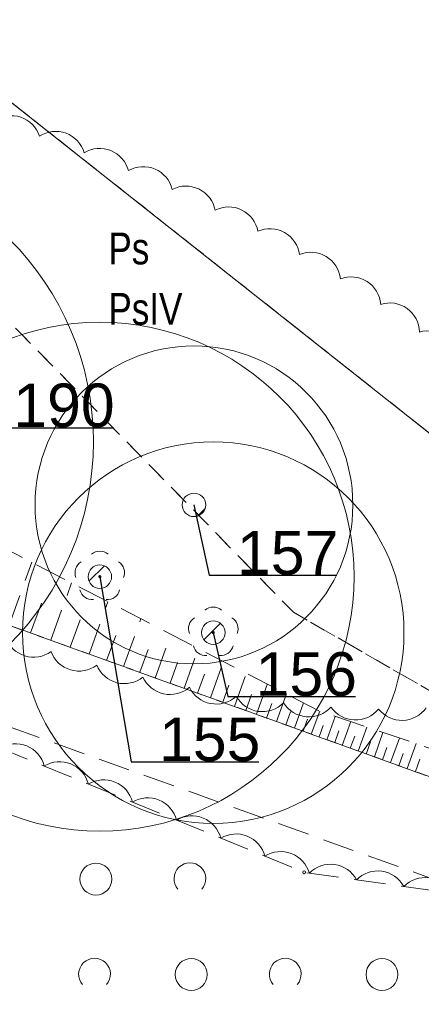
# Model space of a CAD drawing. Header units: metres. Extents: x 6540907 to 6541833, y 5893434 to 5894895.
# Tile 153 of 256: x 6541498 to 6541511, y 5893604 to 5893635. Entities that reach past the tile are written whole.
import ezdxf
from ezdxf import colors
from ezdxf.entities.mleader import LeaderData, LeaderLine
from ezdxf.enums import TextEntityAlignment as Align
from ezdxf.math import Vec2, Vec3

# ---------------------------------------------------------------- set-up
doc = ezdxf.new("R2010")
doc.units = ezdxf.units.M
doc.header["$MEASUREMENT"] = 0
for name, pattern in [('1.0_0.5', [1.5, 1, -0.5]), ('219-500', [0, 0]), ('egug-500', [1, 0.5, -0.5])]:
    doc.linetypes.add(name, pattern=pattern)
doc.layers.get('0').update_dxf_attribs({"color": 2, "linetype": 'CONTINUOUS', "lineweight": 5})
for name, color, linetype, lineweight in [('140-Punkty robocze', 251, 'CONTINUOUS', 9), ('209-oznaczenie konturu klasyfikacyjnego', 251, 'CONTINUOUS', 9), ('210-oznaczenie konturu użytku gruntowego', 251, 'CONTINUOUS', 9), ('218-kontur użytku gruntowego', 251, 'CONTINUOUS', 9), ('219-działka ewidencyjna', 152, 'CONTINUOUS', 18), ('chodnik', 251, 'CONTINUOUS', 9), ('drzewo liściaste', 251, 'CONTINUOUS', 9), ('skarpa nieumocniona', 251, 'CONTINUOUS', 9), ('z_g_TOPOLE_e2', 30, 'CONTINUOUS', 20), ('z_i_drzewa_opis', 7, 'CONTINUOUS', 25), ('zadrzewienie  zakrzewienie', 252, 'CONTINUOUS', 15)]:
    doc.layers.add(name, color=color, linetype=linetype, lineweight=lineweight)
doc.layers.add('z_i_masywy_grupy', color=7, linetype='CONTINUOUS', lineweight=13, true_color=0x7f926c)
doc.styles.add('Opisowy', font='arial.ttf')
doc.styles.get("Standard").update_dxf_attribs({"font": 'Arial', "width": 0.75})

# ---------------------------------------------------------------- blocks, each defined once
blk = doc.blocks.new('OTZK1')
at = {"color": 0, "linetype": 'Continuous'}
blk.add_circle((0, 0), 0.5, dxfattribs=at)
blk = doc.blocks.new('OTZK2')
at = {"color": 0, "linetype": 'Continuous'}
blk.add_arc((0, 0), 0.5, 318.85, 221.162, dxfattribs=at)
blk = doc.blocks.new('OP021')
at = {"linetype": 'Continuous', "lineweight": 13}
h = blk.add_hatch(color=0, dxfattribs=at)
edge = h.paths.add_edge_path()
edge.add_arc((0, 0), 0.05, 0, 360)
at = {"color": 0, "linetype": 'Continuous', "lineweight": 13}
for centre, start, end in [((0, 0.4), 49.272, 130.728), ((-0.38, 0.124), 121.308, 202.548), ((0.38, 0.124), 337.452, 58.692), ((-0.235, -0.324), 193.221, 274.871), ((0.235, -0.324), 265.129, 346.7789999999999)]:
    blk.add_arc(centre, 0.4, start, end, dxfattribs=at)
blk = doc.blocks.new('PIKIETA')
at = {"color": 0}
blk.add_circle((0, 0), 0.045, dxfattribs=at)
blk = doc.blocks.new('_None')
blk = doc.blocks.new('punkt')
h = blk.add_hatch()
h.set_pattern_fill('ANSI32', color=256, scale=0.2)
h.set_pattern_definition([(45, (-4781848.87, -5644337.08), (-1.347038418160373, 1.347038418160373), []), (45, (-4781847.971974, -5644337.08), (-1.347038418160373, 1.347038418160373), [])])
edge = h.paths.add_edge_path()
edge.add_arc((0, 0), 0.2429884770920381, 0, 360)
blk.add_circle((0, 0), 0.2429884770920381)

msp = doc.modelspace()

# ---------------------------------------------------------------- linework, layer by layer
at = {"layer": '218-kontur użytku gruntowego', "linetype": 'egug-500', "lineweight": 18, "flags": 128}
for points in [[(6541528.91, 5893607.30315408), (6541474.93, 5893649.98315408)], [(6541474.93, 5893649.98315408), (6541528.91, 5893607.30315408)], [(6541506.64, 5893615.89315408), (6541485.44, 5893637.573154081)], [(6541485.44, 5893637.573154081), (6541506.64, 5893615.89315408)], [(6541519.75, 5893608.35315408), (6541506.64, 5893615.89315408)], [(6541506.64, 5893615.89315408), (6541519.75, 5893608.35315408)]]:
    msp.add_lwpolyline(points, dxfattribs=at)
at = {"layer": '219-działka ewidencyjna', "linetype": '219-500', "lineweight": 18, "flags": 128}
msp.add_lwpolyline([(6541528.91, 5893607.30315408), (6541415.18, 5893697.22315408)], dxfattribs=at)
at = {"layer": 'chodnik', "linetype": '1.0_0.5', "lineweight": 18, "flags": 128}
msp.add_lwpolyline([(6541148.09, 5893710.203154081), (6541121.4, 5893696.703154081), (6541122.75, 5893694.81315408), (6541149.27, 5893707.44315408), (6541185.84, 5893721.06315408), (6541214.53, 5893724.55315408), (6541220.14, 5893724.06315408), (6541232.78, 5893720.54315408), (6541273.74, 5893698.72315408), (6541292.32, 5893691.73315408), (6541299.58, 5893690.08315408), (6541311.46, 5893689.823154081), (6541320.71, 5893691.52315408), (6541358.75, 5893703.01315408), (6541381.84, 5893702.76315408), (6541383.11, 5893702.283154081), (6541394.29, 5893699.46315408), (6541417.15, 5893690.50315408), (6541419.74, 5893688.413154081), (6541430.87, 5893678.663154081), (6541433.75, 5893676.30315408), (6541442.13, 5893664.703154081), (6541450.88, 5893651.85315408), (6541461.26, 5893638.50315408), (6541472.88, 5893627.113154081), (6541484.16, 5893618.953154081), (6541492.85, 5893614.033154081), (6541512, 5893607.15315408), (6541515.21, 5893606.55315408), (6541516.3, 5893609.15315408), (6541512.94, 5893609.993154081), (6541494.11, 5893616.77315408), (6541485.78, 5893621.47315408), (6541474.82, 5893629.413154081), (6541463.5, 5893640.50315408), (6541453.3, 5893653.613154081), (6541444.59, 5893666.42315408), (6541435.95, 5893678.38315408), (6541432.81, 5893680.953154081), (6541421.67, 5893690.71315408), (6541418.67, 5893693.12315408), (6541395.21, 5893702.323154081), (6541384.01, 5893705.14315408), (6541382.4, 5893705.76315408), (6541358.33, 5893706.01315408), (6541320.17, 5893694.50315408), (6541310.58, 5893692.44315408), (6541305.73, 5893692.42315408), (6541301.24, 5893692.62315408), (6541301.24, 5893692.62315408), (6541293.42, 5893694.87315408), (6541277.75, 5893700.703154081), (6541274.98, 5893701.48315408), (6541233.63, 5893723.15315408), (6541220.53, 5893727.12315408), (6541214.73, 5893727.19315408), (6541185.16, 5893724.01315408)], close=True, dxfattribs=at)
at = {"layer": 'skarpa nieumocniona', "linetype": '1.0_0.5', "lineweight": 18, "flags": 128}
msp.add_lwpolyline([(6541517.39, 5893609.43315408), (6541507.44, 5893612.79315408), (6541491.19, 5893621.19315408), (6541469.93, 5893638.493154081), (6541452.4, 5893659.06315408), (6541450.94, 5893660.63315408), (6541445.06, 5893666.23315408), (6541453.3, 5893653.613154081), (6541463.5, 5893640.50315408), (6541485.78, 5893621.47315408), (6541494.11, 5893616.77315408), (6541512.94, 5893609.993154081)], close=True, dxfattribs=at)
for points in [[(6541497.7, 5893615.48315408), (6541498.41, 5893617.46315408)], [(6541499.01, 5893615.01315408), (6541499.66, 5893616.81315408)], [(6541498.37, 5893615.243154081), (6541498.71, 5893616.18315408)], [(6541500.21, 5893614.573154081), (6541500.8, 5893616.22315408)], [(6541499.62, 5893614.79315408), (6541499.93, 5893615.65315408)], [(6541501.3, 5893614.18315408), (6541501.84, 5893615.69315408)], [(6541500.76, 5893614.37315408), (6541501.05, 5893615.163154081)], [(6541502.29, 5893613.823154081), (6541502.79, 5893615.203154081)], [(6541501.81, 5893614.00315408), (6541502.07, 5893614.72315408)], [(6541503.2, 5893613.50315408), (6541503.65, 5893614.75315408)], [(6541504.03, 5893613.203154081), (6541504.44, 5893614.34315408)], [(6541502.76, 5893613.663154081), (6541502.99, 5893614.31315408)], [(6541503.62, 5893613.34315408), (6541503.84, 5893613.94315408)], [(6541504.79, 5893612.93315408), (6541505.16, 5893613.97315408)], [(6541504.42, 5893613.06315408), (6541504.61, 5893613.60315408)], [(6541505.48, 5893612.68315408), (6541505.82, 5893613.63315408)], [(6541505.14, 5893612.80315408), (6541505.32, 5893613.30315408)], [(6541506.11, 5893612.453154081), (6541506.42, 5893613.323154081)], [(6541505.8, 5893612.56315408), (6541505.96, 5893613.02315408)], [(6541506.68, 5893612.243154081), (6541506.96, 5893613.04315408)], [(6541507.2, 5893612.06315408), (6541507.47, 5893612.783154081)], [(6541506.4, 5893612.35315408), (6541506.55, 5893612.76315408)], [(6541506.95, 5893612.15315408), (6541507.08, 5893612.533154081)], [(6541507.69, 5893611.88315408), (6541507.96, 5893612.613154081)], [(6541507.45, 5893611.97315408), (6541507.58, 5893612.33315408)], [(6541507.94, 5893611.79315408), (6541508.07, 5893612.163154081)], [(6541508.18, 5893611.703154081), (6541508.45, 5893612.453154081)], [(6541508.68, 5893611.52315408), (6541508.95, 5893612.283154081)], [(6541508.43, 5893611.613154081), (6541508.57, 5893611.993154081)], [(6541509.19, 5893611.34315408), (6541509.46, 5893612.113154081)], [(6541509.7, 5893611.163154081), (6541509.98, 5893611.93315408)], [(6541508.93, 5893611.43315408), (6541509.07, 5893611.81315408)], [(6541509.44, 5893611.25315408), (6541509.58, 5893611.64315408)], [(6541510.22, 5893610.97315408), (6541510.5, 5893611.76315408)], [(6541509.96, 5893611.06315408), (6541510.1, 5893611.453154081)], [(6541510.48, 5893610.88315408), (6541510.62, 5893611.27315408)]]:
    msp.add_lwpolyline(points, dxfattribs=at)
at = {"layer": 'z_g_TOPOLE_e2', "linetype": 'Continuous'}
for centre, radius in [((6541491.349136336, 5893621.255420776), 9), ((6541500.55089545, 5893617.010744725), 8), ((6541503.512341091, 5893619.270360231), 5), ((6541504.12089545, 5893615.250744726), 6)]:
    msp.add_circle(centre, radius, dxfattribs=at)
at = {"layer": 'z_i_masywy_grupy', "linetype": 'Continuous'}
for points in [[(6541511.800993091, 5893623.793941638, 0.4999999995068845), (6541510.611085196, 5893624.705774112, 0.4999999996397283), (6541509.389597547, 5893625.575695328, 0.4999999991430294), (6541508.123348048, 5893626.379817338, 0.4999999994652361), (6541506.832422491, 5893627.142531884, 0.5000000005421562), (6541505.522616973, 5893627.87356506, 0.5000000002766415), (6541504.179867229, 5893628.541740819, 0.5), (6541502.827697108, 5893629.190423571, 0.5000000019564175), (6541501.449703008, 5893629.782987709, 0.4999999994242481), (6541500.059574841, 5893630.345288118, 0.5000000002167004), (6541498.653902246, 5893630.868818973, 0.5000000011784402), (6541497.231157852, 5893631.342729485, 0.5000000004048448)], [(6541497.585995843, 5893615.105576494, 0.4999999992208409), (6541499.016224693, 5893614.653420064, 0.5000000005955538), (6541500.454126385, 5893614.227957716, 0.5000000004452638), (6541501.906156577, 5893613.851648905, 0.5000000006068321), (6541503.371195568, 5893613.53212142, 0.5000000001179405), (6541504.843649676, 5893613.247280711, 0.5000000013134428), (6541506.330264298, 5893613.04733831, 0.4999999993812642), (6541507.823171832, 5893612.911858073, 0.5000000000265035), (6541509.320866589, 5893612.847908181, 0.500000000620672), (6541510.820359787, 5893612.886897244, 0.5000000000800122)], [(6541511.598860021, 5893607.062136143, 0.4999999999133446), (6541510.113541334, 5893607.271488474, 0.5000000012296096), (6541508.628222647, 5893607.480840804, 0.5), (6541507.14290396, 5893607.690193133, 0.5), (6541505.743887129, 5893608.21867107, 0.4999999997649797), (6541504.355501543, 5893608.786461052, 0.4999999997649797), (6541502.967115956, 5893609.354251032, 0.5), (6541501.57873037, 5893609.922041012, 0.4999999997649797), (6541500.190344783, 5893610.489830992, 0.4999999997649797), (6541498.801959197, 5893611.057620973, 0.5), (6541497.413573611, 5893611.625410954, 0.4999999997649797)]]:
    msp.add_lwpolyline(points, format="xyb", dxfattribs=at)
at = {"layer": 'zadrzewienie  zakrzewienie', "linetype": '1.0_0.5', "lineweight": 18, "flags": 128}
msp.add_lwpolyline([(6541318.34, 5893663.73315408), (6541365.21, 5893661.93315408), (6541400.25, 5893649.71315408), (6541416.54, 5893642.43315408), (6541431.06, 5893618.613154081), (6541451.77, 5893599.913154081), (6541474.69, 5893569.413154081), (6541515.21, 5893606.55315408), (6541506.98, 5893607.71315408), (6541490.01, 5893614.65315408), (6541473.59, 5893625.21315408), (6541460.36, 5893637.54315408), (6541433.18, 5893675.25315408), (6541416.44, 5893688.93315408), (6541382.33, 5893701.533154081), (6541358.84, 5893701.62315408), (6541325.63, 5893691.72315408), (6541325.63, 5893691.72315408)], close=True, dxfattribs=at)

# ---------------------------------------------------------------- block references
at = {"layer": '140-Punkty robocze', "linetype": 'Continuous', "lineweight": 13}
msp.add_blockref('PIKIETA', (6541506.98, 5893607.71315408), dxfattribs=at)
at = {"layer": 'drzewo liściaste', "linetype": 'Continuous', "lineweight": 18}
for p in [(6541500.55, 5893617.01315408), (6541500.55, 5893617.01315408), (6541500.55, 5893617.01315408), (6541504.12, 5893615.25315408), (6541504.12, 5893615.25315408), (6541504.12, 5893615.25315408)]:
    msp.add_blockref('OP021', p, dxfattribs=at)
at = {"layer": 'z_g_TOPOLE_e2', "linetype": 'Continuous', "xscale": 1.520278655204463, "yscale": 1.520278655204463, "zscale": 1.520278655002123}
for p in [(6541503.512341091, 5893619.270360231), (6541500.55089545, 5893617.010744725), (6541504.12089545, 5893615.250744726)]:
    msp.add_blockref('punkt', p, dxfattribs=at)
at = {"layer": 'zadrzewienie  zakrzewienie', "linetype": 'Continuous', "lineweight": 18}
for name, p in [('OTZK1', (6541500.426, 5893607.499154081)), ('OTZK2', (6541503.384, 5893607.510154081)), ('OTZK2', (6541500.384, 5893604.510154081)), ('OTZK2', (6541506.384, 5893604.510154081)), ('OTZK1', (6541503.426, 5893604.499154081)), ('OTZK1', (6541509.426, 5893604.499154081))]:
    msp.add_blockref(name, p, dxfattribs=at)

# ---------------------------------------------------------------- texts
at = {"layer": '209-oznaczenie konturu klasyfikacyjnego', "linetype": 'Continuous', "lineweight": 18, "width": 0.79}
msp.add_text('PsIV', height=1, dxfattribs=at).set_placement((6541500.82, 5893625.93315408), align=Align.TOP_LEFT)
at = {"layer": '210-oznaczenie konturu użytku gruntowego', "linetype": 'Continuous', "lineweight": 18, "width": 0.79}
msp.add_text('Ps', height=1, dxfattribs=at).set_placement((6541500.82, 5893626.83315408))

# ---------------------------------------------------------------- leaders
at = {"layer": 'z_g_TOPOLE_e2', "linetype": 'Continuous'}
ml = msp.add_multileader_mtext('Standard', dxfattribs=at)
ml.set_content('157', color=256, style='Opisowy')
ml.set_leader_properties()
ml.set_arrow_properties(name='NONE')
ml.build(insert=Vec2(0, 0))
ml.multileader.update_dxf_attribs({"has_dogleg": 0, "text_left_attachment_type": 6, "text_right_attachment_type": 5, "text_top_attachment_type": 0, "text_bottom_attachment_type": 0, "dogleg_length": 1.91433062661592, "arrow_head_size": 7.005444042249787})
ctx = ml.context
ctx.base_point, ctx.char_height, ctx.arrow_head_size, ctx.landing_gap_size, ctx.plane_origin, ctx.plane_x_axis, ctx.plane_y_axis = Vec3(6541503.990257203, 5893617.055109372), 1.368250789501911, 7.005444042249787, 0.8756805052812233, Vec3(6541496.929880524, 5893611.293893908), Vec3(1, -1.49998432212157e-15), Vec3(1.49998432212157e-15, 1)
ctx.left_attachment, ctx.right_attachment, ctx.attachment_type = 6, 5, 2
notes = []
notes.append((ctx, [(1, (1, 1, 0), (6541500.949699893, 5893617.055109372), (1, -1.49998432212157e-15), 3.040557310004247, [(0, [(6541503.512341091, 5893619.270360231), (6541503.990257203, 5893617.055109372), (6541503.990257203, 5893617.055109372), (6541503.990257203, 5893617.055109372), (6541503.990257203, 5893617.055109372), (6541503.990257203, 5893617.055109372), (6541503.990257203, 5893617.055109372), (6541503.990257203, 5893617.055109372), (6541503.990257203, 5893617.055109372), (6541503.990257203, 5893617.055109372), (6541503.990257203, 5893617.055109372), (6541503.990257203, 5893617.055109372), (6541503.990257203, 5893617.055109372), (6541503.990257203, 5893617.055109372), (6541503.990257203, 5893617.055109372), (6541503.990257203, 5893617.055109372), (6541503.990257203, 5893617.055109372), (6541503.990257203, 5893617.055109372), (6541503.990257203, 5893617.055109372), (6541503.990257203, 5893617.055109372), (6541503.990257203, 5893617.055109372), (6541503.990257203, 5893617.055109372), (6541503.990257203, 5893617.055109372), (6541503.990257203, 5893617.055109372), (6541503.990257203, 5893617.055109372), (6541503.990257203, 5893617.055109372), (6541503.990257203, 5893617.055109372), (6541503.990257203, 5893617.055109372), (6541503.990257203, 5893617.055109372), (6541503.990257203, 5893617.055109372), (6541503.990257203, 5893617.055109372), (6541503.990257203, 5893617.055109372), (6541503.990257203, 5893617.055109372), (6541503.990257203, 5893617.055109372), (6541503.990257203, 5893617.055109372), (6541503.990257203, 5893617.055109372), (6541503.990257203, 5893617.055109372), (6541503.990257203, 5893617.055109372), (6541503.990257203, 5893617.055109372), (6541503.990257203, 5893617.055109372), (6541503.990257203, 5893617.055109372), (6541503.990257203, 5893617.055109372), (6541503.990257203, 5893617.055109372), (6541503.990257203, 5893617.055109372), (6541503.990257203, 5893617.055109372), (6541503.990257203, 5893617.055109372), (6541503.990257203, 5893617.055109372), (6541503.990257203, 5893617.055109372), (6541503.990257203, 5893617.055109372), (6541503.990257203, 5893617.055109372), (6541503.990257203, 5893617.055109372), (6541503.990257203, 5893617.055109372), (6541503.990257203, 5893617.055109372), (6541503.990257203, 5893617.055109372), (6541503.990257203, 5893617.055109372), (6541503.990257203, 5893617.055109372), (6541503.990257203, 5893617.055109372), (6541503.990257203, 5893617.055109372), (6541503.990257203, 5893617.055109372), (6541503.990257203, 5893617.055109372), (6541503.990257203, 5893617.055109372), (6541503.990257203, 5893617.055109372), (6541503.990257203, 5893617.055109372), (6541503.990257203, 5893617.055109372), (6541503.990257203, 5893617.055109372), (6541503.990257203, 5893617.055109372), (6541503.990257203, 5893617.055109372), (6541503.990257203, 5893617.055109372), (6541503.990257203, 5893617.055109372), (6541503.990257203, 5893617.055109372), (6541503.990257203, 5893617.055109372), (6541503.990257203, 5893617.055109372), (6541503.990257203, 5893617.055109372), (6541503.990257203, 5893617.055109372), (6541503.990257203, 5893617.055109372), (6541503.990257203, 5893617.055109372), (6541503.990257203, 5893617.055109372), (6541503.990257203, 5893617.055109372), (6541503.990257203, 5893617.055109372), (6541503.990257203, 5893617.055109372), (6541503.990257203, 5893617.055109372), (6541503.990257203, 5893617.055109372), (6541503.990257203, 5893617.055109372), (6541503.990257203, 5893617.055109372), (6541503.990257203, 5893617.055109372), (6541503.990257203, 5893617.055109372), (6541503.990257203, 5893617.055109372), (6541503.990257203, 5893617.055109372), (6541503.990257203, 5893617.055109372), (6541503.990257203, 5893617.055109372), (6541503.990257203, 5893617.055109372), (6541503.990257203, 5893617.055109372), (6541503.990257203, 5893617.055109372), (6541503.990257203, 5893617.055109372), (6541503.990257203, 5893617.055109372), (6541503.990257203, 5893617.055109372), (6541503.990257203, 5893617.055109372), (6541503.990257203, 5893617.055109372), (6541503.990257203, 5893617.055109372), (6541503.990257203, 5893617.055109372), (6541503.990257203, 5893617.055109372), (6541503.990257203, 5893617.055109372), (6541503.990257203, 5893617.055109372), (6541503.990257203, 5893617.055109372), (6541503.990257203, 5893617.055109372), (6541503.990257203, 5893617.055109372), (6541503.990257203, 5893617.055109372), (6541503.990257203, 5893617.055109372), (6541503.990257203, 5893617.055109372), (6541503.990257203, 5893617.055109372), (6541503.990257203, 5893617.055109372), (6541503.990257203, 5893617.055109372), (6541503.990257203, 5893617.055109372), (6541503.990257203, 5893617.055109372), (6541503.990257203, 5893617.055109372), (6541503.990257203, 5893617.055109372), (6541503.990257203, 5893617.055109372), (6541503.990257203, 5893617.055109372), (6541503.990257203, 5893617.055109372), (6541503.990257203, 5893617.055109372), (6541503.990257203, 5893617.055109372), (6541503.990257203, 5893617.055109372), (6541503.990257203, 5893617.055109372), (6541503.990257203, 5893617.055109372), (6541503.990257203, 5893617.055109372), (6541503.990257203, 5893617.055109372), (6541503.990257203, 5893617.055109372), (6541503.990257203, 5893617.055109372)], 256, [])])]))
ctx.mtext.insert, ctx.mtext.text_direction, ctx.mtext.rotation, ctx.mtext.flow_direction = Vec3(6541504.865937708, 5893618.446693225), Vec3(1, -1.49998432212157e-15), -1.49998432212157e-15, 5
ml = msp.add_multileader_mtext('Standard', dxfattribs=at)
ml.set_content('155', color=256, style='Opisowy')
ml.set_leader_properties()
ml.set_arrow_properties(name='NONE')
ml.build(insert=Vec2(0, 0))
ml.multileader.update_dxf_attribs({"has_dogleg": 0, "text_left_attachment_type": 6, "text_right_attachment_type": 5, "text_top_attachment_type": 0, "text_bottom_attachment_type": 0, "dogleg_length": 1.91433062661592, "arrow_head_size": 7.005444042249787})
ctx = ml.context
ctx.base_point, ctx.char_height, ctx.arrow_head_size, ctx.landing_gap_size, ctx.plane_origin, ctx.plane_x_axis, ctx.plane_y_axis = Vec3(6541501.537816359, 5893611.190576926), 1.368250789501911, 7.005444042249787, 0.8756805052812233, Vec3(6541493.968434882, 5893609.034278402), Vec3(1, -1.49998432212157e-15), Vec3(1.49998432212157e-15, 1)
ctx.left_attachment, ctx.right_attachment, ctx.attachment_type = 6, 5, 2
notes.append((ctx, [(1, (1, 1, 0), (6541498.497259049, 5893611.190576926), (1, -1.49998432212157e-15), 3.040557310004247, [(0, [(6541500.55089545, 5893617.010744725), (6541501.537816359, 5893611.190576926), (6541501.537816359, 5893611.190576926), (6541501.537816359, 5893611.190576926), (6541501.537816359, 5893611.190576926), (6541501.537816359, 5893611.190576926), (6541501.537816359, 5893611.190576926), (6541501.537816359, 5893611.190576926), (6541501.537816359, 5893611.190576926), (6541501.537816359, 5893611.190576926), (6541501.537816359, 5893611.190576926), (6541501.537816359, 5893611.190576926), (6541501.537816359, 5893611.190576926), (6541501.537816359, 5893611.190576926), (6541501.537816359, 5893611.190576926), (6541501.537816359, 5893611.190576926), (6541501.537816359, 5893611.190576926), (6541501.537816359, 5893611.190576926), (6541501.537816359, 5893611.190576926), (6541501.537816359, 5893611.190576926), (6541501.537816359, 5893611.190576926), (6541501.537816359, 5893611.190576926), (6541501.537816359, 5893611.190576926), (6541501.537816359, 5893611.190576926), (6541501.537816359, 5893611.190576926), (6541501.537816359, 5893611.190576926), (6541501.537816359, 5893611.190576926), (6541501.537816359, 5893611.190576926), (6541501.537816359, 5893611.190576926), (6541501.537816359, 5893611.190576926), (6541501.537816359, 5893611.190576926), (6541501.537816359, 5893611.190576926), (6541501.537816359, 5893611.190576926), (6541501.537816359, 5893611.190576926), (6541501.537816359, 5893611.190576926), (6541501.537816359, 5893611.190576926), (6541501.537816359, 5893611.190576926), (6541501.537816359, 5893611.190576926), (6541501.537816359, 5893611.190576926), (6541501.537816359, 5893611.190576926), (6541501.537816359, 5893611.190576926), (6541501.537816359, 5893611.190576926), (6541501.537816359, 5893611.190576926), (6541501.537816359, 5893611.190576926), (6541501.537816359, 5893611.190576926), (6541501.537816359, 5893611.190576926), (6541501.537816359, 5893611.190576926), (6541501.537816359, 5893611.190576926), (6541501.537816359, 5893611.190576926), (6541501.537816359, 5893611.190576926), (6541501.537816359, 5893611.190576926), (6541501.537816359, 5893611.190576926), (6541501.537816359, 5893611.190576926), (6541501.537816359, 5893611.190576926), (6541501.537816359, 5893611.190576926), (6541501.537816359, 5893611.190576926), (6541501.537816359, 5893611.190576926), (6541501.537816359, 5893611.190576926), (6541501.537816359, 5893611.190576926), (6541501.537816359, 5893611.190576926), (6541501.537816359, 5893611.190576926), (6541501.537816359, 5893611.190576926), (6541501.537816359, 5893611.190576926), (6541501.537816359, 5893611.190576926), (6541501.537816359, 5893611.190576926), (6541501.537816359, 5893611.190576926), (6541501.537816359, 5893611.190576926), (6541501.537816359, 5893611.190576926), (6541501.537816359, 5893611.190576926), (6541501.537816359, 5893611.190576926), (6541501.537816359, 5893611.190576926), (6541501.537816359, 5893611.190576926), (6541501.537816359, 5893611.190576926), (6541501.537816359, 5893611.190576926), (6541501.537816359, 5893611.190576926), (6541501.537816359, 5893611.190576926), (6541501.537816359, 5893611.190576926), (6541501.537816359, 5893611.190576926), (6541501.537816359, 5893611.190576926), (6541501.537816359, 5893611.190576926), (6541501.537816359, 5893611.190576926), (6541501.537816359, 5893611.190576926), (6541501.537816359, 5893611.190576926), (6541501.537816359, 5893611.190576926), (6541501.537816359, 5893611.190576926), (6541501.537816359, 5893611.190576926), (6541501.537816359, 5893611.190576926), (6541501.537816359, 5893611.190576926), (6541501.537816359, 5893611.190576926), (6541501.537816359, 5893611.190576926), (6541501.537816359, 5893611.190576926), (6541501.537816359, 5893611.190576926), (6541501.537816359, 5893611.190576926), (6541501.537816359, 5893611.190576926), (6541501.537816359, 5893611.190576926), (6541501.537816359, 5893611.190576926), (6541501.537816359, 5893611.190576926), (6541501.537816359, 5893611.190576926), (6541501.537816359, 5893611.190576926), (6541501.537816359, 5893611.190576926), (6541501.537816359, 5893611.190576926), (6541501.537816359, 5893611.190576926), (6541501.537816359, 5893611.190576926), (6541501.537816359, 5893611.190576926), (6541501.537816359, 5893611.190576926), (6541501.537816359, 5893611.190576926), (6541501.537816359, 5893611.190576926), (6541501.537816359, 5893611.190576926), (6541501.537816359, 5893611.190576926), (6541501.537816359, 5893611.190576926), (6541501.537816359, 5893611.190576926), (6541501.537816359, 5893611.190576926), (6541501.537816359, 5893611.190576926), (6541501.537816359, 5893611.190576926), (6541501.537816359, 5893611.190576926), (6541501.537816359, 5893611.190576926), (6541501.537816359, 5893611.190576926), (6541501.537816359, 5893611.190576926), (6541501.537816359, 5893611.190576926), (6541501.537816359, 5893611.190576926), (6541501.537816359, 5893611.190576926), (6541501.537816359, 5893611.190576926), (6541501.537816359, 5893611.190576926), (6541501.537816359, 5893611.190576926), (6541501.537816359, 5893611.190576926), (6541501.537816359, 5893611.190576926), (6541501.537816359, 5893611.190576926), (6541501.537816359, 5893611.190576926)], 256, [])])]))
ctx.mtext.insert, ctx.mtext.text_direction, ctx.mtext.rotation, ctx.mtext.flow_direction = Vec3(6541502.413496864, 5893612.582160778), Vec3(1, -1.49998432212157e-15), -1.49998432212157e-15, 5
ml = msp.add_multileader_mtext('Standard', dxfattribs=at)
ml.set_content('156', color=256, style='Opisowy')
ml.set_leader_properties()
ml.set_arrow_properties(name='NONE')
ml.build(insert=Vec2(0, 0))
ml.multileader.update_dxf_attribs({"has_dogleg": 0, "text_left_attachment_type": 6, "text_right_attachment_type": 5, "text_top_attachment_type": 0, "text_bottom_attachment_type": 0, "dogleg_length": 1.91433062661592, "arrow_head_size": 7.005444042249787})
ctx = ml.context
ctx.base_point, ctx.char_height, ctx.arrow_head_size, ctx.landing_gap_size, ctx.plane_origin, ctx.plane_x_axis, ctx.plane_y_axis = Vec3(6541504.576710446, 5893613.243163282), 1.368250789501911, 7.005444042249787, 0.8756805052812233, Vec3(6541497.538434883, 5893607.274278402), Vec3(1, -1.49998432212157e-15), Vec3(1.49998432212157e-15, 1)
ctx.left_attachment, ctx.right_attachment, ctx.attachment_type = 6, 5, 2
notes.append((ctx, [(1, (1, 1, 0), (6541501.536153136, 5893613.243163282), (1, -1.49998432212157e-15), 3.040557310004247, [(0, [(6541504.12089545, 5893615.250744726), (6541504.576710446, 5893613.243163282), (6541504.576710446, 5893613.243163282), (6541504.576710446, 5893613.243163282), (6541504.576710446, 5893613.243163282), (6541504.576710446, 5893613.243163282), (6541504.576710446, 5893613.243163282), (6541504.576710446, 5893613.243163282), (6541504.576710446, 5893613.243163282), (6541504.576710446, 5893613.243163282), (6541504.576710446, 5893613.243163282), (6541504.576710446, 5893613.243163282), (6541504.576710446, 5893613.243163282), (6541504.576710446, 5893613.243163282), (6541504.576710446, 5893613.243163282), (6541504.576710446, 5893613.243163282), (6541504.576710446, 5893613.243163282), (6541504.576710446, 5893613.243163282), (6541504.576710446, 5893613.243163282), (6541504.576710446, 5893613.243163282), (6541504.576710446, 5893613.243163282), (6541504.576710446, 5893613.243163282), (6541504.576710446, 5893613.243163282), (6541504.576710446, 5893613.243163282), (6541504.576710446, 5893613.243163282), (6541504.576710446, 5893613.243163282), (6541504.576710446, 5893613.243163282), (6541504.576710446, 5893613.243163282), (6541504.576710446, 5893613.243163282), (6541504.576710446, 5893613.243163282), (6541504.576710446, 5893613.243163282), (6541504.576710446, 5893613.243163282), (6541504.576710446, 5893613.243163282), (6541504.576710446, 5893613.243163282), (6541504.576710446, 5893613.243163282), (6541504.576710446, 5893613.243163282), (6541504.576710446, 5893613.243163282), (6541504.576710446, 5893613.243163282), (6541504.576710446, 5893613.243163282), (6541504.576710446, 5893613.243163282), (6541504.576710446, 5893613.243163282), (6541504.576710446, 5893613.243163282), (6541504.576710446, 5893613.243163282), (6541504.576710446, 5893613.243163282), (6541504.576710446, 5893613.243163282), (6541504.576710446, 5893613.243163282), (6541504.576710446, 5893613.243163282), (6541504.576710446, 5893613.243163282), (6541504.576710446, 5893613.243163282), (6541504.576710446, 5893613.243163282), (6541504.576710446, 5893613.243163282), (6541504.576710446, 5893613.243163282), (6541504.576710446, 5893613.243163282), (6541504.576710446, 5893613.243163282), (6541504.576710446, 5893613.243163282), (6541504.576710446, 5893613.243163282), (6541504.576710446, 5893613.243163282), (6541504.576710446, 5893613.243163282), (6541504.576710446, 5893613.243163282), (6541504.576710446, 5893613.243163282), (6541504.576710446, 5893613.243163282), (6541504.576710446, 5893613.243163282), (6541504.576710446, 5893613.243163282), (6541504.576710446, 5893613.243163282), (6541504.576710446, 5893613.243163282), (6541504.576710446, 5893613.243163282), (6541504.576710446, 5893613.243163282), (6541504.576710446, 5893613.243163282), (6541504.576710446, 5893613.243163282), (6541504.576710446, 5893613.243163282), (6541504.576710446, 5893613.243163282), (6541504.576710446, 5893613.243163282), (6541504.576710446, 5893613.243163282), (6541504.576710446, 5893613.243163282), (6541504.576710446, 5893613.243163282), (6541504.576710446, 5893613.243163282), (6541504.576710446, 5893613.243163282), (6541504.576710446, 5893613.243163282), (6541504.576710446, 5893613.243163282), (6541504.576710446, 5893613.243163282), (6541504.576710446, 5893613.243163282), (6541504.576710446, 5893613.243163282), (6541504.576710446, 5893613.243163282), (6541504.576710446, 5893613.243163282), (6541504.576710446, 5893613.243163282), (6541504.576710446, 5893613.243163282), (6541504.576710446, 5893613.243163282), (6541504.576710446, 5893613.243163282), (6541504.576710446, 5893613.243163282), (6541504.576710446, 5893613.243163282), (6541504.576710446, 5893613.243163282), (6541504.576710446, 5893613.243163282), (6541504.576710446, 5893613.243163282), (6541504.576710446, 5893613.243163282), (6541504.576710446, 5893613.243163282), (6541504.576710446, 5893613.243163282), (6541504.576710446, 5893613.243163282), (6541504.576710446, 5893613.243163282), (6541504.576710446, 5893613.243163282), (6541504.576710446, 5893613.243163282), (6541504.576710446, 5893613.243163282), (6541504.576710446, 5893613.243163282), (6541504.576710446, 5893613.243163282), (6541504.576710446, 5893613.243163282), (6541504.576710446, 5893613.243163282), (6541504.576710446, 5893613.243163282), (6541504.576710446, 5893613.243163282), (6541504.576710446, 5893613.243163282), (6541504.576710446, 5893613.243163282), (6541504.576710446, 5893613.243163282), (6541504.576710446, 5893613.243163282), (6541504.576710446, 5893613.243163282), (6541504.576710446, 5893613.243163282), (6541504.576710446, 5893613.243163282), (6541504.576710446, 5893613.243163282), (6541504.576710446, 5893613.243163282), (6541504.576710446, 5893613.243163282), (6541504.576710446, 5893613.243163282), (6541504.576710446, 5893613.243163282), (6541504.576710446, 5893613.243163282), (6541504.576710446, 5893613.243163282), (6541504.576710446, 5893613.243163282), (6541504.576710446, 5893613.243163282), (6541504.576710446, 5893613.243163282), (6541504.576710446, 5893613.243163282), (6541504.576710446, 5893613.243163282), (6541504.576710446, 5893613.243163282), (6541504.576710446, 5893613.243163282)], 256, [])])]))
ctx.mtext.insert, ctx.mtext.text_direction, ctx.mtext.rotation, ctx.mtext.flow_direction = Vec3(6541505.452390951, 5893614.634747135), Vec3(1, -1.49998432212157e-15), -1.49998432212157e-15, 5
at = {"layer": 'z_i_drzewa_opis'}
ml = msp.add_multileader_mtext('Standard', dxfattribs=at)
ml.set_content('190', color=256, style='Opisowy')
ml.set_leader_properties()
ml.set_arrow_properties(name='NONE')
ml.build(insert=Vec2(0, 0))
ml.multileader.update_dxf_attribs({"has_dogleg": 0, "text_left_attachment_type": 6, "text_right_attachment_type": 5, "text_top_attachment_type": 0, "text_bottom_attachment_type": 0, "dogleg_length": 1.91433062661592, "arrow_head_size": 7.005444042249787})
ctx = ml.context
ctx.base_point, ctx.char_height, ctx.arrow_head_size, ctx.landing_gap_size, ctx.plane_origin, ctx.plane_x_axis, ctx.plane_y_axis = Vec3(6541496.951232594, 5893621.694049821), 1.368250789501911, 7.005444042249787, 0.8756805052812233, Vec3(6541489.58011372, 5893617.30998585), Vec3(1, -1.49998432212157e-15), Vec3(1.49998432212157e-15, 1)
ctx.left_attachment, ctx.right_attachment, ctx.attachment_type = 6, 5, 2
notes.append((ctx, [(1, (1, 1, 0), (6541493.910675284, 5893621.694049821), (1, -1.49998432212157e-15), 3.040557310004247, [(0, [(6541496.162574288, 5893625.286452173), (6541496.951232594, 5893621.694049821), (6541496.951232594, 5893621.694049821), (6541496.951232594, 5893621.694049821), (6541496.951232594, 5893621.694049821), (6541496.951232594, 5893621.694049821), (6541496.951232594, 5893621.694049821), (6541496.951232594, 5893621.694049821), (6541496.951232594, 5893621.694049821), (6541496.951232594, 5893621.694049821), (6541496.951232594, 5893621.694049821), (6541496.951232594, 5893621.694049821), (6541496.951232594, 5893621.694049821), (6541496.951232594, 5893621.694049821), (6541496.951232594, 5893621.694049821), (6541496.951232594, 5893621.694049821), (6541496.951232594, 5893621.694049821), (6541496.951232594, 5893621.694049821), (6541496.951232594, 5893621.694049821), (6541496.951232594, 5893621.694049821), (6541496.951232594, 5893621.694049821), (6541496.951232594, 5893621.694049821), (6541496.951232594, 5893621.694049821), (6541496.951232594, 5893621.694049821), (6541496.951232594, 5893621.694049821), (6541496.951232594, 5893621.694049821), (6541496.951232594, 5893621.694049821), (6541496.951232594, 5893621.694049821), (6541496.951232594, 5893621.694049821), (6541496.951232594, 5893621.694049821), (6541496.951232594, 5893621.694049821), (6541496.951232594, 5893621.694049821), (6541496.951232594, 5893621.694049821), (6541496.951232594, 5893621.694049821), (6541496.951232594, 5893621.694049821), (6541496.951232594, 5893621.694049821), (6541496.951232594, 5893621.694049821), (6541496.951232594, 5893621.694049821), (6541496.951232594, 5893621.694049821), (6541496.951232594, 5893621.694049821), (6541496.951232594, 5893621.694049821), (6541496.951232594, 5893621.694049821), (6541496.951232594, 5893621.694049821), (6541496.951232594, 5893621.694049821), (6541496.951232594, 5893621.694049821), (6541496.951232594, 5893621.694049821), (6541496.951232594, 5893621.694049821), (6541496.951232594, 5893621.694049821), (6541496.951232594, 5893621.694049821), (6541496.951232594, 5893621.694049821), (6541496.951232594, 5893621.694049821), (6541496.951232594, 5893621.694049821), (6541496.951232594, 5893621.694049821), (6541496.951232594, 5893621.694049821), (6541496.951232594, 5893621.694049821), (6541496.951232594, 5893621.694049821), (6541496.951232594, 5893621.694049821), (6541496.951232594, 5893621.694049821), (6541496.951232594, 5893621.694049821), (6541496.951232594, 5893621.694049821), (6541496.951232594, 5893621.694049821), (6541496.951232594, 5893621.694049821), (6541496.951232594, 5893621.694049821), (6541496.951232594, 5893621.694049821), (6541496.951232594, 5893621.694049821), (6541496.951232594, 5893621.694049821), (6541496.951232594, 5893621.694049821), (6541496.951232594, 5893621.694049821), (6541496.951232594, 5893621.694049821), (6541496.951232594, 5893621.694049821), (6541496.951232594, 5893621.694049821), (6541496.951232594, 5893621.694049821), (6541496.951232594, 5893621.694049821), (6541496.951232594, 5893621.694049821), (6541496.951232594, 5893621.694049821), (6541496.951232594, 5893621.694049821), (6541496.951232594, 5893621.694049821), (6541496.951232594, 5893621.694049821), (6541496.951232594, 5893621.694049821), (6541496.951232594, 5893621.694049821), (6541496.951232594, 5893621.694049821), (6541496.951232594, 5893621.694049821), (6541496.951232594, 5893621.694049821), (6541496.951232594, 5893621.694049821), (6541496.951232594, 5893621.694049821), (6541496.951232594, 5893621.694049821), (6541496.951232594, 5893621.694049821), (6541496.951232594, 5893621.694049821), (6541496.951232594, 5893621.694049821), (6541496.951232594, 5893621.694049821), (6541496.951232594, 5893621.694049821), (6541496.951232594, 5893621.694049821), (6541496.951232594, 5893621.694049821), (6541496.951232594, 5893621.694049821), (6541496.951232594, 5893621.694049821), (6541496.951232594, 5893621.694049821), (6541496.951232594, 5893621.694049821), (6541496.951232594, 5893621.694049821), (6541496.951232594, 5893621.694049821), (6541496.951232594, 5893621.694049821), (6541496.951232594, 5893621.694049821), (6541496.951232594, 5893621.694049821), (6541496.951232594, 5893621.694049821), (6541496.951232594, 5893621.694049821), (6541496.951232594, 5893621.694049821), (6541496.951232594, 5893621.694049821), (6541496.951232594, 5893621.694049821), (6541496.951232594, 5893621.694049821), (6541496.951232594, 5893621.694049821), (6541496.951232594, 5893621.694049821), (6541496.951232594, 5893621.694049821), (6541496.951232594, 5893621.694049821), (6541496.951232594, 5893621.694049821), (6541496.951232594, 5893621.694049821), (6541496.951232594, 5893621.694049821), (6541496.951232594, 5893621.694049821), (6541496.951232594, 5893621.694049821), (6541496.951232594, 5893621.694049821), (6541496.951232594, 5893621.694049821), (6541496.951232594, 5893621.694049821), (6541496.951232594, 5893621.694049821), (6541496.951232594, 5893621.694049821), (6541496.951232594, 5893621.694049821), (6541496.951232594, 5893621.694049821), (6541496.951232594, 5893621.694049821), (6541496.951232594, 5893621.694049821), (6541496.951232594, 5893621.694049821), (6541496.951232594, 5893621.694049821), (6541496.951232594, 5893621.694049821), (6541496.951232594, 5893621.694049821), (6541496.951232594, 5893621.694049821), (6541496.951232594, 5893621.694049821)], 256, [])])]))
ctx.mtext.insert, ctx.mtext.text_direction, ctx.mtext.rotation, ctx.mtext.flow_direction = Vec3(6541497.826913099, 5893623.085633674), Vec3(1, -1.49998432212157e-15), -1.49998432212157e-15, 5
for ctx, leaders in notes:
    for number, flags, end, landing, length, lines in leaders:
        leader = LeaderData()
        leader.index, (leader.has_last_leader_line, leader.has_dogleg_vector, leader.attachment_direction) = number, flags
        leader.last_leader_point, leader.dogleg_vector, leader.dogleg_length = Vec3(end), Vec3(landing), length
        for number, points, colour, breaks in lines:
            line = LeaderLine()
            line.index, line.vertices, line.color, line.breaks = number, Vec3.list(points), colors.encode_raw_color(colour), breaks
            leader.lines.append(line)
        ctx.leaders.append(leader)

doc.saveas('drawing.dxf')
